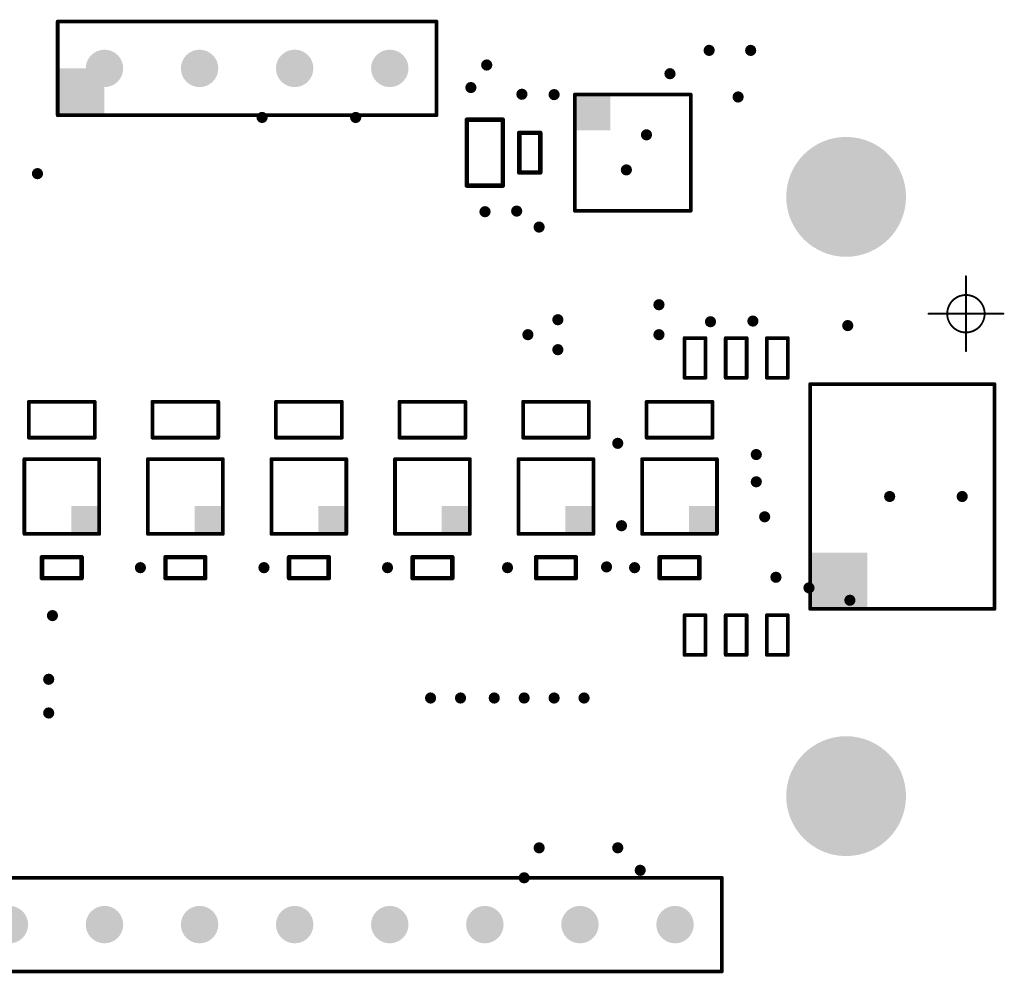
# Model space of a CAD drawing. Header units: inches. Extents: x 0.3 to 40.7, y 0 to 25.4.
# Tile 2 of 2: x 14.4 to 40.7, y 0 to 25.4. Entities that reach past the tile are written whole.
import ezdxf

# ---------------------------------------------------------------- set-up
doc = ezdxf.new("R2010")
doc.units = ezdxf.units.IN
for name, color, linetype in [('Pad Holes', 156, 'Continuous'), ('Top Assembly', 56, 'Continuous'), ('Via Holes', 16, 'Continuous')]:
    doc.layers.add(name, color=color, linetype=linetype)

# ---------------------------------------------------------------- blocks, each defined once
blk = doc.blocks.new('RES_0402_3197')
at = {"layer": 'Top Assembly', "const_width": 0.1}
for points in [[(-0.53, 0.28), (-0.53, -0.28)], [(0.53, 0.28), (-0.53, 0.28)], [(0.53, 0.28), (0.53, -0.28)], [(-0.53, -0.28), (0.53, -0.28)]]:
    blk.add_lwpolyline(points, dxfattribs=at)
at = {"layer": 'Top Assembly', "const_width": 0.05}
for points in [[(-0.555, 0.28, 1), (-0.505, 0.28, 1)], [(-0.555, 0.28, 1), (-0.505, 0.28, 1)], [(0.505, 0.28, 1), (0.555, 0.28, 1)], [(0.505, 0.28, 1), (0.555, 0.28, 1)], [(-0.555, -0.28, 1), (-0.505, -0.28, 1)], [(-0.555, -0.28, 1), (-0.505, -0.28, 1)], [(0.505, -0.28, 1), (0.555, -0.28, 1)], [(0.505, -0.28, 1), (0.555, -0.28, 1)]]:
    blk.add_lwpolyline(points, format="xyb", close=True, dxfattribs=at)
blk = doc.blocks.new('F_____________1___F_________1_3200')
at = {"layer": 'Top Assembly', "const_width": 0.05}
for points in [[(0, 0), (0, 1)], [(0, 0), (-1, 0)], [(1, 0), (0, 0)], [(0, -1), (0, 0)]]:
    blk.add_lwpolyline(points, dxfattribs=at)
at = {"layer": 'Top Assembly'}
for points, const_width in [([(-0.012, 1, 1), (0.012, 1, 1)], 0.025), ([(0.5, 0, 1), (-0.5, 0, 1)], 0.05), ([(-1.012, 0, 1), (-0.988, 0, 1)], 0.025), ([(-0.512, 0, 1), (-0.487, 0, 1)], 0.025), ([(-0.012, 0, 1), (0.012, 0, 1)], 0.025), ([(-0.012, 0, 1), (0.012, 0, 1)], 0.025), ([(-0.012, 0, 1), (0.012, 0, 1)], 0.025), ([(-0.012, 0, 1), (0.012, 0, 1)], 0.025), ([(0.487, 0, 1), (0.512, 0, 1)], 0.025), ([(0.988, 0, 1), (1.012, 0, 1)], 0.025), ([(-0.012, -1, 1), (0.012, -1, 1)], 0.025)]:
    blk.add_lwpolyline(points, format="xyb", close=True, dxfattribs=dict(at, const_width=const_width))
blk = doc.blocks.new('CAP_0603_3201')
at = {"layer": 'Top Assembly', "const_width": 0.12}
for points in [[(-0.88, 0.48), (0.88, 0.48)], [(-0.88, 0.48), (-0.88, -0.48)], [(0.88, 0.48), (0.88, -0.48)], [(-0.88, -0.48), (0.88, -0.48)]]:
    blk.add_lwpolyline(points, dxfattribs=at)
at = {"layer": 'Top Assembly', "const_width": 0.06}
for points in [[(-0.91, 0.48, 1), (-0.85, 0.48, 1)], [(-0.91, 0.48, 1), (-0.85, 0.48, 1)], [(0.85, 0.48, 1), (0.91, 0.48, 1)], [(0.85, 0.48, 1), (0.91, 0.48, 1)], [(-0.91, -0.48, 1), (-0.85, -0.48, 1)], [(-0.91, -0.48, 1), (-0.85, -0.48, 1)], [(0.85, -0.48, 1), (0.91, -0.48, 1)], [(0.85, -0.48, 1), (0.91, -0.48, 1)]]:
    blk.add_lwpolyline(points, format="xyb", close=True, dxfattribs=at)
blk = doc.blocks.new('CAP_0402_3202')
at = {"layer": 'Top Assembly', "const_width": 0.12}
for points in [[(0.53, 0.28), (-0.53, 0.28)], [(-0.53, -0.28), (-0.53, 0.28)], [(0.53, -0.28), (0.53, 0.28)], [(0.53, -0.28), (-0.53, -0.28)]]:
    blk.add_lwpolyline(points, dxfattribs=at)
at = {"layer": 'Top Assembly', "const_width": 0.06}
for points in [[(-0.56, 0.28, 1), (-0.5, 0.28, 1)], [(-0.56, 0.28, 1), (-0.5, 0.28, 1)], [(0.5, 0.28, 1), (0.56, 0.28, 1)], [(0.5, 0.28, 1), (0.56, 0.28, 1)], [(-0.56, -0.28, 1), (-0.5, -0.28, 1)], [(-0.56, -0.28, 1), (-0.5, -0.28, 1)], [(0.5, -0.28, 1), (0.56, -0.28, 1)], [(0.5, -0.28, 1), (0.56, -0.28, 1)]]:
    blk.add_lwpolyline(points, format="xyb", close=True, dxfattribs=at)
blk = doc.blocks.new('RES_0402_3203')
at = {"layer": 'Top Assembly', "const_width": 0.1}
for points in [[(0.53, 0.28), (-0.53, 0.28)], [(-0.53, 0.28), (-0.53, -0.28)], [(0.53, 0.28), (0.53, -0.28)], [(-0.53, -0.28), (0.53, -0.28)]]:
    blk.add_lwpolyline(points, dxfattribs=at)
at = {"layer": 'Top Assembly', "const_width": 0.05}
for points in [[(-0.555, 0.28, 1), (-0.505, 0.28, 1)], [(-0.555, 0.28, 1), (-0.505, 0.28, 1)], [(0.505, 0.28, 1), (0.555, 0.28, 1)], [(0.505, 0.28, 1), (0.555, 0.28, 1)], [(-0.555, -0.28, 1), (-0.505, -0.28, 1)], [(-0.555, -0.28, 1), (-0.505, -0.28, 1)], [(0.505, -0.28, 1), (0.555, -0.28, 1)], [(0.505, -0.28, 1), (0.555, -0.28, 1)]]:
    blk.add_lwpolyline(points, format="xyb", close=True, dxfattribs=at)
blk = doc.blocks.new('RES_0402_3204')
at = {"layer": 'Top Assembly', "const_width": 0.1}
for points in [[(-0.53, -0.28), (-0.53, 0.28)], [(-0.53, 0.28), (0.53, 0.28)], [(0.53, -0.28), (0.53, 0.28)], [(0.53, -0.28), (-0.53, -0.28)]]:
    blk.add_lwpolyline(points, dxfattribs=at)
at = {"layer": 'Top Assembly', "const_width": 0.05}
for points in [[(-0.555, 0.28, 1), (-0.505, 0.28, 1)], [(-0.555, 0.28, 1), (-0.505, 0.28, 1)], [(0.505, 0.28, 1), (0.555, 0.28, 1)], [(0.505, 0.28, 1), (0.555, 0.28, 1)], [(-0.555, -0.28, 1), (-0.505, -0.28, 1)], [(-0.555, -0.28, 1), (-0.505, -0.28, 1)], [(0.505, -0.28, 1), (0.555, -0.28, 1)], [(0.505, -0.28, 1), (0.555, -0.28, 1)]]:
    blk.add_lwpolyline(points, format="xyb", close=True, dxfattribs=at)
blk = doc.blocks.new('RES_0402_3205')
at = {"layer": 'Top Assembly', "const_width": 0.1}
for points in [[(-0.53, 0.28), (-0.53, -0.28)], [(-0.53, 0.28), (0.53, 0.28)], [(0.53, 0.28), (0.53, -0.28)], [(0.53, -0.28), (-0.53, -0.28)]]:
    blk.add_lwpolyline(points, dxfattribs=at)
at = {"layer": 'Top Assembly', "const_width": 0.05}
for points in [[(-0.555, 0.28, 1), (-0.505, 0.28, 1)], [(-0.555, 0.28, 1), (-0.505, 0.28, 1)], [(0.505, 0.28, 1), (0.555, 0.28, 1)], [(0.505, 0.28, 1), (0.555, 0.28, 1)], [(-0.555, -0.28, 1), (-0.505, -0.28, 1)], [(-0.555, -0.28, 1), (-0.505, -0.28, 1)], [(0.505, -0.28, 1), (0.555, -0.28, 1)], [(0.505, -0.28, 1), (0.555, -0.28, 1)]]:
    blk.add_lwpolyline(points, format="xyb", close=True, dxfattribs=at)
blk = doc.blocks.new('RES_0402_3206')
at = {"layer": 'Top Assembly', "const_width": 0.1}
for points in [[(0.53, 0.28), (-0.53, 0.28)], [(-0.53, -0.28), (-0.53, 0.28)], [(0.53, -0.28), (0.53, 0.28)], [(0.53, -0.28), (-0.53, -0.28)]]:
    blk.add_lwpolyline(points, dxfattribs=at)
at = {"layer": 'Top Assembly', "const_width": 0.05}
for points in [[(-0.555, 0.28, 1), (-0.505, 0.28, 1)], [(-0.555, 0.28, 1), (-0.505, 0.28, 1)], [(0.505, 0.28, 1), (0.555, 0.28, 1)], [(0.505, 0.28, 1), (0.555, 0.28, 1)], [(-0.555, -0.28, 1), (-0.505, -0.28, 1)], [(-0.555, -0.28, 1), (-0.505, -0.28, 1)], [(0.505, -0.28, 1), (0.555, -0.28, 1)], [(0.505, -0.28, 1), (0.555, -0.28, 1)]]:
    blk.add_lwpolyline(points, format="xyb", close=True, dxfattribs=at)
blk = doc.blocks.new('RES_0402_3207')
at = {"layer": 'Top Assembly', "const_width": 0.1}
for points in [[(-0.53, -0.28), (-0.53, 0.28)], [(-0.53, 0.28), (0.53, 0.28)], [(0.53, -0.28), (0.53, 0.28)], [(0.53, -0.28), (-0.53, -0.28)]]:
    blk.add_lwpolyline(points, dxfattribs=at)
at = {"layer": 'Top Assembly', "const_width": 0.05}
for points in [[(-0.555, 0.28, 1), (-0.505, 0.28, 1)], [(-0.555, 0.28, 1), (-0.505, 0.28, 1)], [(0.505, 0.28, 1), (0.555, 0.28, 1)], [(0.505, 0.28, 1), (0.555, 0.28, 1)], [(-0.555, -0.28, 1), (-0.505, -0.28, 1)], [(-0.555, -0.28, 1), (-0.505, -0.28, 1)], [(0.505, -0.28, 1), (0.555, -0.28, 1)], [(0.505, -0.28, 1), (0.555, -0.28, 1)]]:
    blk.add_lwpolyline(points, format="xyb", close=True, dxfattribs=at)
blk = doc.blocks.new('UFQFPN20_3208')
at = {"layer": 'Top Assembly'}
blk.add_hatch(color=56, dxfattribs=at).paths.add_polyline_path([(-1.55, 0.6), (-0.6, 0.6), (-0.6, 1.55), (-1.55, 1.55)])
at = {"layer": 'Top Assembly', "const_width": 0.1}
for points in [[(-1.55, -1.55), (-1.55, 1.55)], [(-1.55, 1.55), (1.55, 1.55)], [(1.55, -1.55), (1.55, 1.55)], [(-1.55, -1.55), (1.55, -1.55)]]:
    blk.add_lwpolyline(points, dxfattribs=at)
at = {"layer": 'Top Assembly', "const_width": 0.05}
for points in [[(-1.575, 1.55, 1), (-1.525, 1.55, 1)], [(-1.575, 1.55, 1), (-1.525, 1.55, 1)], [(1.525, 1.55, 1), (1.575, 1.55, 1)], [(1.525, 1.55, 1), (1.575, 1.55, 1)], [(-1.575, -1.55, 1), (-1.525, -1.55, 1)], [(-1.575, -1.55, 1), (-1.525, -1.55, 1)], [(1.525, -1.55, 1), (1.575, -1.55, 1)], [(1.525, -1.55, 1), (1.575, -1.55, 1)]]:
    blk.add_lwpolyline(points, format="xyb", close=True, dxfattribs=at)
blk = doc.blocks.new('SM04B_SRSS_TB_LF__SN__F_________1_3212')
at = {"layer": 'Top Assembly'}
blk.add_hatch(color=56, dxfattribs=at).paths.add_polyline_path([(1.5, -2.125), (3, -2.125), (3, -0.6), (1.5, -0.6)])
at = {"layer": 'Top Assembly', "const_width": 0.1}
for points in [[(-3, -2.125), (-3, 2.8)], [(0.675, 2.8), (-3, 2.8)], [(3, 2.8), (0.675, 2.8)], [(3, -2.125), (3, 2.8)], [(-3, -2.125), (0, -2.125)], [(3, -2.125), (0, -2.125)]]:
    blk.add_lwpolyline(points, dxfattribs=at)
at = {"layer": 'Top Assembly', "const_width": 0.05}
for points in [[(-3.025, 2.8, 1), (-2.975, 2.8, 1)], [(-3.025, 2.8, 1), (-2.975, 2.8, 1)], [(0.65, 2.8, 1), (0.7, 2.8, 1)], [(0.65, 2.8, 1), (0.7, 2.8, 1)], [(2.975, 2.8, 1), (3.025, 2.8, 1)], [(2.975, 2.8, 1), (3.025, 2.8, 1)], [(-3.025, -2.125, 1), (-2.975, -2.125, 1)], [(-3.025, -2.125, 1), (-2.975, -2.125, 1)], [(-0.025, -2.125, 1), (0.025, -2.125, 1)], [(-0.025, -2.125, 1), (0.025, -2.125, 1)], [(2.975, -2.125, 1), (3.025, -2.125, 1)], [(2.975, -2.125, 1), (3.025, -2.125, 1)]]:
    blk.add_lwpolyline(points, format="xyb", close=True, dxfattribs=at)
blk = doc.blocks.new('RES_0603_3232')
at = {"layer": 'Top Assembly', "const_width": 0.1}
for points in [[(-0.88, 0.48), (-0.88, -0.48)], [(0.88, 0.48), (-0.88, 0.48)], [(0.88, 0.48), (0.88, -0.48)], [(0.88, -0.48), (-0.88, -0.48)]]:
    blk.add_lwpolyline(points, dxfattribs=at)
at = {"layer": 'Top Assembly', "const_width": 0.05}
for points in [[(-0.905, 0.48, 1), (-0.855, 0.48, 1)], [(-0.905, 0.48, 1), (-0.855, 0.48, 1)], [(0.855, 0.48, 1), (0.905, 0.48, 1)], [(0.855, 0.48, 1), (0.905, 0.48, 1)], [(-0.905, -0.48, 1), (-0.855, -0.48, 1)], [(-0.905, -0.48, 1), (-0.855, -0.48, 1)], [(0.855, -0.48, 1), (0.905, -0.48, 1)], [(0.855, -0.48, 1), (0.905, -0.48, 1)]]:
    blk.add_lwpolyline(points, format="xyb", close=True, dxfattribs=at)
blk = doc.blocks.new('RES_0603_3233')
at = {"layer": 'Top Assembly', "const_width": 0.1}
for points in [[(-0.88, 0.48), (-0.88, -0.48)], [(0.88, 0.48), (-0.88, 0.48)], [(0.88, 0.48), (0.88, -0.48)], [(0.88, -0.48), (-0.88, -0.48)]]:
    blk.add_lwpolyline(points, dxfattribs=at)
at = {"layer": 'Top Assembly', "const_width": 0.05}
for points in [[(-0.905, 0.48, 1), (-0.855, 0.48, 1)], [(-0.905, 0.48, 1), (-0.855, 0.48, 1)], [(0.855, 0.48, 1), (0.905, 0.48, 1)], [(0.855, 0.48, 1), (0.905, 0.48, 1)], [(-0.905, -0.48, 1), (-0.855, -0.48, 1)], [(-0.905, -0.48, 1), (-0.855, -0.48, 1)], [(0.855, -0.48, 1), (0.905, -0.48, 1)], [(0.855, -0.48, 1), (0.905, -0.48, 1)]]:
    blk.add_lwpolyline(points, format="xyb", close=True, dxfattribs=at)
blk = doc.blocks.new('RES_0603_3234')
at = {"layer": 'Top Assembly', "const_width": 0.1}
for points in [[(-0.88, 0.48), (-0.88, -0.48)], [(0.88, 0.48), (-0.88, 0.48)], [(0.88, 0.48), (0.88, -0.48)], [(0.88, -0.48), (-0.88, -0.48)]]:
    blk.add_lwpolyline(points, dxfattribs=at)
at = {"layer": 'Top Assembly', "const_width": 0.05}
for points in [[(-0.905, 0.48, 1), (-0.855, 0.48, 1)], [(-0.905, 0.48, 1), (-0.855, 0.48, 1)], [(0.855, 0.48, 1), (0.905, 0.48, 1)], [(0.855, 0.48, 1), (0.905, 0.48, 1)], [(-0.905, -0.48, 1), (-0.855, -0.48, 1)], [(-0.905, -0.48, 1), (-0.855, -0.48, 1)], [(0.855, -0.48, 1), (0.905, -0.48, 1)], [(0.855, -0.48, 1), (0.905, -0.48, 1)]]:
    blk.add_lwpolyline(points, format="xyb", close=True, dxfattribs=at)
blk = doc.blocks.new('RES_0603_3235')
at = {"layer": 'Top Assembly', "const_width": 0.1}
for points in [[(-0.88, 0.48), (-0.88, -0.48)], [(0.88, 0.48), (-0.88, 0.48)], [(0.88, 0.48), (0.88, -0.48)], [(0.88, -0.48), (-0.88, -0.48)]]:
    blk.add_lwpolyline(points, dxfattribs=at)
at = {"layer": 'Top Assembly', "const_width": 0.05}
for points in [[(-0.905, 0.48, 1), (-0.855, 0.48, 1)], [(-0.905, 0.48, 1), (-0.855, 0.48, 1)], [(0.855, 0.48, 1), (0.905, 0.48, 1)], [(0.855, 0.48, 1), (0.905, 0.48, 1)], [(-0.905, -0.48, 1), (-0.855, -0.48, 1)], [(-0.905, -0.48, 1), (-0.855, -0.48, 1)], [(0.855, -0.48, 1), (0.905, -0.48, 1)], [(0.855, -0.48, 1), (0.905, -0.48, 1)]]:
    blk.add_lwpolyline(points, format="xyb", close=True, dxfattribs=at)
blk = doc.blocks.new('RES_0603_3236')
at = {"layer": 'Top Assembly', "const_width": 0.1}
for points in [[(-0.88, 0.48), (-0.88, -0.48)], [(0.88, 0.48), (-0.88, 0.48)], [(0.88, 0.48), (0.88, -0.48)], [(0.88, -0.48), (-0.88, -0.48)]]:
    blk.add_lwpolyline(points, dxfattribs=at)
at = {"layer": 'Top Assembly', "const_width": 0.05}
for points in [[(-0.905, 0.48, 1), (-0.855, 0.48, 1)], [(-0.905, 0.48, 1), (-0.855, 0.48, 1)], [(0.855, 0.48, 1), (0.905, 0.48, 1)], [(0.855, 0.48, 1), (0.905, 0.48, 1)], [(-0.905, -0.48, 1), (-0.855, -0.48, 1)], [(-0.905, -0.48, 1), (-0.855, -0.48, 1)], [(0.855, -0.48, 1), (0.905, -0.48, 1)], [(0.855, -0.48, 1), (0.905, -0.48, 1)]]:
    blk.add_lwpolyline(points, format="xyb", close=True, dxfattribs=at)
blk = doc.blocks.new('RES_0603_3237')
at = {"layer": 'Top Assembly', "const_width": 0.1}
for points in [[(-0.88, 0.48), (-0.88, -0.48)], [(0.88, 0.48), (-0.88, 0.48)], [(0.88, 0.48), (0.88, -0.48)], [(0.88, -0.48), (-0.88, -0.48)]]:
    blk.add_lwpolyline(points, dxfattribs=at)
at = {"layer": 'Top Assembly', "const_width": 0.05}
for points in [[(-0.905, 0.48, 1), (-0.855, 0.48, 1)], [(-0.905, 0.48, 1), (-0.855, 0.48, 1)], [(0.855, 0.48, 1), (0.905, 0.48, 1)], [(0.855, 0.48, 1), (0.905, 0.48, 1)], [(-0.905, -0.48, 1), (-0.855, -0.48, 1)], [(-0.905, -0.48, 1), (-0.855, -0.48, 1)], [(0.855, -0.48, 1), (0.905, -0.48, 1)], [(0.855, -0.48, 1), (0.905, -0.48, 1)]]:
    blk.add_lwpolyline(points, format="xyb", close=True, dxfattribs=at)
blk = doc.blocks.new('APA102_2020_3240')
at = {"layer": 'Top Assembly'}
blk.add_hatch(color=56, dxfattribs=at).paths.add_polyline_path([(-1, 0.25), (-0.25, 0.25), (-0.25, 1), (-1, 1)])
at = {"layer": 'Top Assembly', "const_width": 0.1}
for points in [[(-1, 1), (-1, -1)], [(1, 1), (-1, 1)], [(1, 1), (1, -1)], [(1, -1), (-1, -1)]]:
    blk.add_lwpolyline(points, dxfattribs=at)
at = {"layer": 'Top Assembly', "const_width": 0.05}
for points in [[(-1.025, 1, 1), (-0.975, 1, 1)], [(-1.025, 1, 1), (-0.975, 1, 1)], [(0.975, 1, 1), (1.025, 1, 1)], [(0.975, 1, 1), (1.025, 1, 1)], [(-1.025, -1, 1), (-0.975, -1, 1)], [(-1.025, -1, 1), (-0.975, -1, 1)], [(0.975, -1, 1), (1.025, -1, 1)], [(0.975, -1, 1), (1.025, -1, 1)]]:
    blk.add_lwpolyline(points, format="xyb", close=True, dxfattribs=at)
blk = doc.blocks.new('APA102_2020_3241')
at = {"layer": 'Top Assembly'}
blk.add_hatch(color=56, dxfattribs=at).paths.add_polyline_path([(-1, 0.25), (-0.25, 0.25), (-0.25, 1), (-1, 1)])
at = {"layer": 'Top Assembly', "const_width": 0.1}
for points in [[(-1, 1), (-1, -1)], [(1, 1), (-1, 1)], [(1, 1), (1, -1)], [(1, -1), (-1, -1)]]:
    blk.add_lwpolyline(points, dxfattribs=at)
at = {"layer": 'Top Assembly', "const_width": 0.05}
for points in [[(-1.025, 1, 1), (-0.975, 1, 1)], [(-1.025, 1, 1), (-0.975, 1, 1)], [(0.975, 1, 1), (1.025, 1, 1)], [(0.975, 1, 1), (1.025, 1, 1)], [(-1.025, -1, 1), (-0.975, -1, 1)], [(-1.025, -1, 1), (-0.975, -1, 1)], [(0.975, -1, 1), (1.025, -1, 1)], [(0.975, -1, 1), (1.025, -1, 1)]]:
    blk.add_lwpolyline(points, format="xyb", close=True, dxfattribs=at)
blk = doc.blocks.new('APA102_2020_3242')
at = {"layer": 'Top Assembly'}
blk.add_hatch(color=56, dxfattribs=at).paths.add_polyline_path([(-1, 0.25), (-0.25, 0.25), (-0.25, 1), (-1, 1)])
at = {"layer": 'Top Assembly', "const_width": 0.1}
for points in [[(-1, 1), (-1, -1)], [(1, 1), (-1, 1)], [(1, 1), (1, -1)], [(1, -1), (-1, -1)]]:
    blk.add_lwpolyline(points, dxfattribs=at)
at = {"layer": 'Top Assembly', "const_width": 0.05}
for points in [[(-1.025, 1, 1), (-0.975, 1, 1)], [(-1.025, 1, 1), (-0.975, 1, 1)], [(0.975, 1, 1), (1.025, 1, 1)], [(0.975, 1, 1), (1.025, 1, 1)], [(-1.025, -1, 1), (-0.975, -1, 1)], [(-1.025, -1, 1), (-0.975, -1, 1)], [(0.975, -1, 1), (1.025, -1, 1)], [(0.975, -1, 1), (1.025, -1, 1)]]:
    blk.add_lwpolyline(points, format="xyb", close=True, dxfattribs=at)
blk = doc.blocks.new('APA102_2020_3243')
at = {"layer": 'Top Assembly'}
blk.add_hatch(color=56, dxfattribs=at).paths.add_polyline_path([(-1, 0.25), (-0.25, 0.25), (-0.25, 1), (-1, 1)])
at = {"layer": 'Top Assembly', "const_width": 0.1}
for points in [[(-1, 1), (-1, -1)], [(1, 1), (-1, 1)], [(1, 1), (1, -1)], [(1, -1), (-1, -1)]]:
    blk.add_lwpolyline(points, dxfattribs=at)
at = {"layer": 'Top Assembly', "const_width": 0.05}
for points in [[(-1.025, 1, 1), (-0.975, 1, 1)], [(-1.025, 1, 1), (-0.975, 1, 1)], [(0.975, 1, 1), (1.025, 1, 1)], [(0.975, 1, 1), (1.025, 1, 1)], [(-1.025, -1, 1), (-0.975, -1, 1)], [(-1.025, -1, 1), (-0.975, -1, 1)], [(0.975, -1, 1), (1.025, -1, 1)], [(0.975, -1, 1), (1.025, -1, 1)]]:
    blk.add_lwpolyline(points, format="xyb", close=True, dxfattribs=at)
blk = doc.blocks.new('APA102_2020_3244')
at = {"layer": 'Top Assembly'}
blk.add_hatch(color=56, dxfattribs=at).paths.add_polyline_path([(-1, 0.25), (-0.25, 0.25), (-0.25, 1), (-1, 1)])
at = {"layer": 'Top Assembly', "const_width": 0.1}
for points in [[(-1, 1), (-1, -1)], [(1, 1), (-1, 1)], [(1, 1), (1, -1)], [(1, -1), (-1, -1)]]:
    blk.add_lwpolyline(points, dxfattribs=at)
at = {"layer": 'Top Assembly', "const_width": 0.05}
for points in [[(-1.025, 1, 1), (-0.975, 1, 1)], [(-1.025, 1, 1), (-0.975, 1, 1)], [(0.975, 1, 1), (1.025, 1, 1)], [(0.975, 1, 1), (1.025, 1, 1)], [(-1.025, -1, 1), (-0.975, -1, 1)], [(-1.025, -1, 1), (-0.975, -1, 1)], [(0.975, -1, 1), (1.025, -1, 1)], [(0.975, -1, 1), (1.025, -1, 1)]]:
    blk.add_lwpolyline(points, format="xyb", close=True, dxfattribs=at)
blk = doc.blocks.new('APA102_2020_3245')
at = {"layer": 'Top Assembly'}
blk.add_hatch(color=56, dxfattribs=at).paths.add_polyline_path([(-1, 0.25), (-0.25, 0.25), (-0.25, 1), (-1, 1)])
at = {"layer": 'Top Assembly', "const_width": 0.1}
for points in [[(-1, 1), (-1, -1)], [(1, 1), (-1, 1)], [(1, 1), (1, -1)], [(1, -1), (-1, -1)]]:
    blk.add_lwpolyline(points, dxfattribs=at)
at = {"layer": 'Top Assembly', "const_width": 0.05}
for points in [[(-1.025, 1, 1), (-0.975, 1, 1)], [(-1.025, 1, 1), (-0.975, 1, 1)], [(0.975, 1, 1), (1.025, 1, 1)], [(0.975, 1, 1), (1.025, 1, 1)], [(-1.025, -1, 1), (-0.975, -1, 1)], [(-1.025, -1, 1), (-0.975, -1, 1)], [(0.975, -1, 1), (1.025, -1, 1)], [(0.975, -1, 1), (1.025, -1, 1)]]:
    blk.add_lwpolyline(points, format="xyb", close=True, dxfattribs=at)
blk = doc.blocks.new('CAP_0402_3248')
at = {"layer": 'Top Assembly', "const_width": 0.12}
for points in [[(0.53, 0.28), (-0.53, 0.28)], [(-0.53, 0.28), (-0.53, -0.28)], [(0.53, 0.28), (0.53, -0.28)], [(0.53, -0.28), (-0.53, -0.28)]]:
    blk.add_lwpolyline(points, dxfattribs=at)
at = {"layer": 'Top Assembly', "const_width": 0.06}
for points in [[(-0.56, 0.28, 1), (-0.5, 0.28, 1)], [(-0.56, 0.28, 1), (-0.5, 0.28, 1)], [(0.5, 0.28, 1), (0.56, 0.28, 1)], [(0.5, 0.28, 1), (0.56, 0.28, 1)], [(-0.56, -0.28, 1), (-0.5, -0.28, 1)], [(-0.56, -0.28, 1), (-0.5, -0.28, 1)], [(0.5, -0.28, 1), (0.56, -0.28, 1)], [(0.5, -0.28, 1), (0.56, -0.28, 1)]]:
    blk.add_lwpolyline(points, format="xyb", close=True, dxfattribs=at)
blk = doc.blocks.new('CAP_0402_3249')
at = {"layer": 'Top Assembly', "const_width": 0.12}
for points in [[(0.53, 0.28), (-0.53, 0.28)], [(-0.53, 0.28), (-0.53, -0.28)], [(0.53, 0.28), (0.53, -0.28)], [(0.53, -0.28), (-0.53, -0.28)]]:
    blk.add_lwpolyline(points, dxfattribs=at)
at = {"layer": 'Top Assembly', "const_width": 0.06}
for points in [[(-0.56, 0.28, 1), (-0.5, 0.28, 1)], [(-0.56, 0.28, 1), (-0.5, 0.28, 1)], [(0.5, 0.28, 1), (0.56, 0.28, 1)], [(0.5, 0.28, 1), (0.56, 0.28, 1)], [(-0.56, -0.28, 1), (-0.5, -0.28, 1)], [(-0.56, -0.28, 1), (-0.5, -0.28, 1)], [(0.5, -0.28, 1), (0.56, -0.28, 1)], [(0.5, -0.28, 1), (0.56, -0.28, 1)]]:
    blk.add_lwpolyline(points, format="xyb", close=True, dxfattribs=at)
blk = doc.blocks.new('CAP_0402_3250')
at = {"layer": 'Top Assembly', "const_width": 0.12}
for points in [[(0.53, 0.28), (-0.53, 0.28)], [(-0.53, 0.28), (-0.53, -0.28)], [(0.53, 0.28), (0.53, -0.28)], [(0.53, -0.28), (-0.53, -0.28)]]:
    blk.add_lwpolyline(points, dxfattribs=at)
at = {"layer": 'Top Assembly', "const_width": 0.06}
for points in [[(-0.56, 0.28, 1), (-0.5, 0.28, 1)], [(-0.56, 0.28, 1), (-0.5, 0.28, 1)], [(0.5, 0.28, 1), (0.56, 0.28, 1)], [(0.5, 0.28, 1), (0.56, 0.28, 1)], [(-0.56, -0.28, 1), (-0.5, -0.28, 1)], [(-0.56, -0.28, 1), (-0.5, -0.28, 1)], [(0.5, -0.28, 1), (0.56, -0.28, 1)], [(0.5, -0.28, 1), (0.56, -0.28, 1)]]:
    blk.add_lwpolyline(points, format="xyb", close=True, dxfattribs=at)
blk = doc.blocks.new('CAP_0402_3251')
at = {"layer": 'Top Assembly', "const_width": 0.12}
for points in [[(0.53, 0.28), (-0.53, 0.28)], [(-0.53, 0.28), (-0.53, -0.28)], [(0.53, 0.28), (0.53, -0.28)], [(0.53, -0.28), (-0.53, -0.28)]]:
    blk.add_lwpolyline(points, dxfattribs=at)
at = {"layer": 'Top Assembly', "const_width": 0.06}
for points in [[(-0.56, 0.28, 1), (-0.5, 0.28, 1)], [(-0.56, 0.28, 1), (-0.5, 0.28, 1)], [(0.5, 0.28, 1), (0.56, 0.28, 1)], [(0.5, 0.28, 1), (0.56, 0.28, 1)], [(-0.56, -0.28, 1), (-0.5, -0.28, 1)], [(-0.56, -0.28, 1), (-0.5, -0.28, 1)], [(0.5, -0.28, 1), (0.56, -0.28, 1)], [(0.5, -0.28, 1), (0.56, -0.28, 1)]]:
    blk.add_lwpolyline(points, format="xyb", close=True, dxfattribs=at)
blk = doc.blocks.new('CAP_0402_3252')
at = {"layer": 'Top Assembly', "const_width": 0.12}
for points in [[(0.53, 0.28), (-0.53, 0.28)], [(-0.53, 0.28), (-0.53, -0.28)], [(0.53, 0.28), (0.53, -0.28)], [(0.53, -0.28), (-0.53, -0.28)]]:
    blk.add_lwpolyline(points, dxfattribs=at)
at = {"layer": 'Top Assembly', "const_width": 0.06}
for points in [[(-0.56, 0.28, 1), (-0.5, 0.28, 1)], [(-0.56, 0.28, 1), (-0.5, 0.28, 1)], [(0.5, 0.28, 1), (0.56, 0.28, 1)], [(0.5, 0.28, 1), (0.56, 0.28, 1)], [(-0.56, -0.28, 1), (-0.5, -0.28, 1)], [(-0.56, -0.28, 1), (-0.5, -0.28, 1)], [(0.5, -0.28, 1), (0.56, -0.28, 1)], [(0.5, -0.28, 1), (0.56, -0.28, 1)]]:
    blk.add_lwpolyline(points, format="xyb", close=True, dxfattribs=at)
blk = doc.blocks.new('CAP_0402_3253')
at = {"layer": 'Top Assembly', "const_width": 0.12}
for points in [[(0.53, 0.28), (-0.53, 0.28)], [(-0.53, 0.28), (-0.53, -0.28)], [(0.53, 0.28), (0.53, -0.28)], [(0.53, -0.28), (-0.53, -0.28)]]:
    blk.add_lwpolyline(points, dxfattribs=at)
at = {"layer": 'Top Assembly', "const_width": 0.06}
for points in [[(-0.56, 0.28, 1), (-0.5, 0.28, 1)], [(-0.56, 0.28, 1), (-0.5, 0.28, 1)], [(0.5, 0.28, 1), (0.56, 0.28, 1)], [(0.5, 0.28, 1), (0.56, 0.28, 1)], [(-0.56, -0.28, 1), (-0.5, -0.28, 1)], [(-0.56, -0.28, 1), (-0.5, -0.28, 1)], [(0.5, -0.28, 1), (0.56, -0.28, 1)], [(0.5, -0.28, 1), (0.56, -0.28, 1)]]:
    blk.add_lwpolyline(points, format="xyb", close=True, dxfattribs=at)
blk = doc.blocks.new('PIN_HEADER_2_54___VERT__1_4POS_F_________1_3254')
at = {"layer": 'Pad Holes'}
h = blk.add_hatch(color=7, dxfattribs=at)
edge = h.paths.add_edge_path()
edge.add_arc((-3.81, 0), 0.5, 0, 360)
h = blk.add_hatch(color=7, dxfattribs=at)
edge = h.paths.add_edge_path()
edge.add_arc((-1.27, 0), 0.5, 0, 360)
h = blk.add_hatch(color=7, dxfattribs=at)
edge = h.paths.add_edge_path()
edge.add_arc((1.27, 0), 0.5, 0, 360)
h = blk.add_hatch(color=7, dxfattribs=at)
edge = h.paths.add_edge_path()
edge.add_arc((3.81, 0), 0.5, 0, 360)
at = {"layer": 'Top Assembly'}
blk.add_hatch(color=56, dxfattribs=at).paths.add_polyline_path([(-5.06, -1.25), (-3.81, -1.25), (-3.81, 0), (-5.06, 0)])
at = {"layer": 'Top Assembly', "const_width": 0.1}
for points in [[(-5.06, -1.25), (-5.06, 1.25)], [(-5.06, 1.25), (5.06, 1.25)], [(5.06, -1.25), (5.06, 1.25)], [(-5.06, -1.25), (5.06, -1.25)]]:
    blk.add_lwpolyline(points, dxfattribs=at)
at = {"layer": 'Top Assembly', "const_width": 0.05}
for points in [[(-5.085, 1.25, 1), (-5.035, 1.25, 1)], [(-5.085, 1.25, 1), (-5.035, 1.25, 1)], [(5.035, 1.25, 1), (5.085, 1.25, 1)], [(5.035, 1.25, 1), (5.085, 1.25, 1)], [(-5.085, -1.25, 1), (-5.035, -1.25, 1)], [(-5.085, -1.25, 1), (-5.035, -1.25, 1)], [(5.035, -1.25, 1), (5.085, -1.25, 1)], [(5.035, -1.25, 1), (5.085, -1.25, 1)]]:
    blk.add_lwpolyline(points, format="xyb", close=True, dxfattribs=at)
blk = doc.blocks.new('PIN_HEADER_2_54___VERT__1_10POS_3255')
at = {"layer": 'Pad Holes'}
h = blk.add_hatch(color=7, dxfattribs=at)
edge = h.paths.add_edge_path()
edge.add_arc((-11.43, 0), 0.5, 0, 360)
h = blk.add_hatch(color=7, dxfattribs=at)
edge = h.paths.add_edge_path()
edge.add_arc((-8.89, 0), 0.5, 0, 360)
h = blk.add_hatch(color=7, dxfattribs=at)
edge = h.paths.add_edge_path()
edge.add_arc((-6.35, 0), 0.5, 0, 360)
h = blk.add_hatch(color=7, dxfattribs=at)
edge = h.paths.add_edge_path()
edge.add_arc((-3.81, 0), 0.5, 0, 360)
h = blk.add_hatch(color=7, dxfattribs=at)
edge = h.paths.add_edge_path()
edge.add_arc((-1.27, 0), 0.5, 0, 360)
h = blk.add_hatch(color=7, dxfattribs=at)
edge = h.paths.add_edge_path()
edge.add_arc((1.27, 0), 0.5, 0, 360)
h = blk.add_hatch(color=7, dxfattribs=at)
edge = h.paths.add_edge_path()
edge.add_arc((3.81, 0), 0.5, 0, 360)
h = blk.add_hatch(color=7, dxfattribs=at)
edge = h.paths.add_edge_path()
edge.add_arc((6.35, 0), 0.5, 0, 360)
h = blk.add_hatch(color=7, dxfattribs=at)
edge = h.paths.add_edge_path()
edge.add_arc((8.89, 0), 0.5, 0, 360)
h = blk.add_hatch(color=7, dxfattribs=at)
edge = h.paths.add_edge_path()
edge.add_arc((11.43, 0), 0.5, 0, 360)
at = {"layer": 'Top Assembly'}
blk.add_hatch(color=56, dxfattribs=at).paths.add_polyline_path([(-12.68, -1.25), (-11.43, -1.25), (-11.43, 0), (-12.68, 0)])
at = {"layer": 'Top Assembly', "const_width": 0.1}
for points in [[(-12.68, 1.25), (12.68, 1.25)], [(-12.68, -1.25), (-12.68, 1.25)], [(12.68, -1.25), (12.68, 1.25)], [(-12.68, -1.25), (12.68, -1.25)]]:
    blk.add_lwpolyline(points, dxfattribs=at)
at = {"layer": 'Top Assembly', "const_width": 0.05}
for points in [[(-12.705, 1.25, 1), (-12.655, 1.25, 1)], [(-12.705, 1.25, 1), (-12.655, 1.25, 1)], [(12.655, 1.25, 1), (12.705, 1.25, 1)], [(12.655, 1.25, 1), (12.705, 1.25, 1)], [(-12.705, -1.25, 1), (-12.655, -1.25, 1)], [(-12.705, -1.25, 1), (-12.655, -1.25, 1)], [(12.655, -1.25, 1), (12.705, -1.25, 1)], [(12.655, -1.25, 1), (12.705, -1.25, 1)]]:
    blk.add_lwpolyline(points, format="xyb", close=True, dxfattribs=at)

msp = doc.modelspace()

# ---------------------------------------------------------------- hatches: boundary and pattern name
at = {"layer": 'Pad Holes'}
h = msp.add_hatch(color=7, dxfattribs=at)
edge = h.paths.add_edge_path()
edge.add_arc((36.5, 20.68), 1.6, 0, 360)
h = msp.add_hatch(color=7, dxfattribs=at)
edge = h.paths.add_edge_path()
edge.add_arc((36.5, 4.68), 1.6, 0, 360)
at = {"layer": 'Via Holes'}
h = msp.add_hatch(color=7, dxfattribs=at)
edge = h.paths.add_edge_path()
edge.add_arc((32.841, 24.591), 0.15, 0, 360)
h = msp.add_hatch(color=7, dxfattribs=at)
edge = h.paths.add_edge_path()
edge.add_arc((33.95, 24.59), 0.15, 0, 360)
h = msp.add_hatch(color=7, dxfattribs=at)
edge = h.paths.add_edge_path()
edge.add_arc((26.9, 24.2), 0.15, 0, 360)
h = msp.add_hatch(color=7, dxfattribs=at)
edge = h.paths.add_edge_path()
edge.add_arc((31.795, 23.968), 0.15, 0, 360)
h = msp.add_hatch(color=7, dxfattribs=at)
edge = h.paths.add_edge_path()
edge.add_arc((26.477, 23.599), 0.15, 0, 360)
h = msp.add_hatch(color=7, dxfattribs=at)
edge = h.paths.add_edge_path()
edge.add_arc((27.84, 23.42), 0.15, 0, 360)
h = msp.add_hatch(color=7, dxfattribs=at)
edge = h.paths.add_edge_path()
edge.add_arc((28.7, 23.41), 0.15, 0, 360)
h = msp.add_hatch(color=7, dxfattribs=at)
edge = h.paths.add_edge_path()
edge.add_arc((33.615, 23.347), 0.15, 0, 360)
h = msp.add_hatch(color=7, dxfattribs=at)
edge = h.paths.add_edge_path()
edge.add_arc((20.9, 22.8), 0.15, 0, 360)
h = msp.add_hatch(color=7, dxfattribs=at)
edge = h.paths.add_edge_path()
edge.add_arc((23.4, 22.8), 0.15, 0, 360)
h = msp.add_hatch(color=7, dxfattribs=at)
edge = h.paths.add_edge_path()
edge.add_arc((31.167, 22.336), 0.15, 0, 360)
h = msp.add_hatch(color=7, dxfattribs=at)
edge = h.paths.add_edge_path()
edge.add_arc((14.9, 21.3), 0.15, 0, 360)
h = msp.add_hatch(color=7, dxfattribs=at)
edge = h.paths.add_edge_path()
edge.add_arc((30.63, 21.4), 0.15, 0, 360)
h = msp.add_hatch(color=7, dxfattribs=at)
edge = h.paths.add_edge_path()
edge.add_arc((26.854, 20.284), 0.15, 0, 360)
h = msp.add_hatch(color=7, dxfattribs=at)
edge = h.paths.add_edge_path()
edge.add_arc((27.7, 20.3), 0.15, 0, 360)
h = msp.add_hatch(color=7, dxfattribs=at)
edge = h.paths.add_edge_path()
edge.add_arc((28.3, 19.873), 0.15, 0, 360)
h = msp.add_hatch(color=7, dxfattribs=at)
edge = h.paths.add_edge_path()
edge.add_arc((31.5, 17.8), 0.15, 0, 360)
h = msp.add_hatch(color=7, dxfattribs=at)
edge = h.paths.add_edge_path()
edge.add_arc((28.8, 17.4), 0.15, 0, 360)
h = msp.add_hatch(color=7, dxfattribs=at)
edge = h.paths.add_edge_path()
edge.add_arc((32.877, 17.346), 0.15, 0, 360)
h = msp.add_hatch(color=7, dxfattribs=at)
edge = h.paths.add_edge_path()
edge.add_arc((34.009, 17.364), 0.15, 0, 360)
h = msp.add_hatch(color=7, dxfattribs=at)
edge = h.paths.add_edge_path()
edge.add_arc((36.543, 17.243), 0.15, 0, 360)
h = msp.add_hatch(color=7, dxfattribs=at)
edge = h.paths.add_edge_path()
edge.add_arc((28, 17), 0.15, 0, 360)
h = msp.add_hatch(color=7, dxfattribs=at)
edge = h.paths.add_edge_path()
edge.add_arc((31.5, 17), 0.15, 0, 360)
h = msp.add_hatch(color=7, dxfattribs=at)
edge = h.paths.add_edge_path()
edge.add_arc((28.8, 16.6), 0.15, 0, 360)
h = msp.add_hatch(color=7, dxfattribs=at)
edge = h.paths.add_edge_path()
edge.add_arc((30.4, 14.1), 0.15, 0, 360)
h = msp.add_hatch(color=7, dxfattribs=at)
edge = h.paths.add_edge_path()
edge.add_arc((34.1, 13.8), 0.15, 0, 360)
h = msp.add_hatch(color=7, dxfattribs=at)
edge = h.paths.add_edge_path()
edge.add_arc((34.1, 13.073), 0.15, 0, 360)
h = msp.add_hatch(color=7, dxfattribs=at)
edge = h.paths.add_edge_path()
edge.add_arc((37.663, 12.68), 0.15, 0, 360)
h = msp.add_hatch(color=7, dxfattribs=at)
edge = h.paths.add_edge_path()
edge.add_arc((39.6, 12.68), 0.15, 0, 360)
h = msp.add_hatch(color=7, dxfattribs=at)
edge = h.paths.add_edge_path()
edge.add_arc((34.324, 12.138), 0.15, 0, 360)
h = msp.add_hatch(color=7, dxfattribs=at)
edge = h.paths.add_edge_path()
edge.add_arc((30.5, 11.9), 0.15, 0, 360)
h = msp.add_hatch(color=7, dxfattribs=at)
edge = h.paths.add_edge_path()
edge.add_arc((17.65, 10.78), 0.15, 0, 360)
h = msp.add_hatch(color=7, dxfattribs=at)
edge = h.paths.add_edge_path()
edge.add_arc((20.95, 10.78), 0.15, 0, 360)
h = msp.add_hatch(color=7, dxfattribs=at)
edge = h.paths.add_edge_path()
edge.add_arc((24.25, 10.78), 0.15, 0, 360)
h = msp.add_hatch(color=7, dxfattribs=at)
edge = h.paths.add_edge_path()
edge.add_arc((27.455, 10.78), 0.15, 0, 360)
h = msp.add_hatch(color=7, dxfattribs=at)
edge = h.paths.add_edge_path()
edge.add_arc((30.1, 10.8), 0.15, 0, 360)
h = msp.add_hatch(color=7, dxfattribs=at)
edge = h.paths.add_edge_path()
edge.add_arc((30.85, 10.78), 0.15, 0, 360)
h = msp.add_hatch(color=7, dxfattribs=at)
edge = h.paths.add_edge_path()
edge.add_arc((34.625, 10.524), 0.15, 0, 360)
h = msp.add_hatch(color=7, dxfattribs=at)
edge = h.paths.add_edge_path()
edge.add_arc((35.508, 10.241), 0.15, 0, 360)
h = msp.add_hatch(color=7, dxfattribs=at)
edge = h.paths.add_edge_path()
edge.add_arc((36.6, 9.91), 0.15, 0, 360)
h = msp.add_hatch(color=7, dxfattribs=at)
edge = h.paths.add_edge_path()
edge.add_arc((15.3, 9.5), 0.15, 0, 360)
h = msp.add_hatch(color=7, dxfattribs=at)
edge = h.paths.add_edge_path()
edge.add_arc((15.2, 7.8), 0.15, 0, 360)
h = msp.add_hatch(color=7, dxfattribs=at)
edge = h.paths.add_edge_path()
edge.add_arc((25.4, 7.3), 0.15, 0, 360)
h = msp.add_hatch(color=7, dxfattribs=at)
edge = h.paths.add_edge_path()
edge.add_arc((26.2, 7.3), 0.15, 0, 360)
h = msp.add_hatch(color=7, dxfattribs=at)
edge = h.paths.add_edge_path()
edge.add_arc((27.1, 7.3), 0.15, 0, 360)
h = msp.add_hatch(color=7, dxfattribs=at)
edge = h.paths.add_edge_path()
edge.add_arc((27.9, 7.3), 0.15, 0, 360)
h = msp.add_hatch(color=7, dxfattribs=at)
edge = h.paths.add_edge_path()
edge.add_arc((28.7, 7.3), 0.15, 0, 360)
h = msp.add_hatch(color=7, dxfattribs=at)
edge = h.paths.add_edge_path()
edge.add_arc((29.5, 7.3), 0.15, 0, 360)
h = msp.add_hatch(color=7, dxfattribs=at)
edge = h.paths.add_edge_path()
edge.add_arc((15.2, 6.9), 0.15, 0, 360)
h = msp.add_hatch(color=7, dxfattribs=at)
edge = h.paths.add_edge_path()
edge.add_arc((28.3, 3.3), 0.15, 0, 360)
h = msp.add_hatch(color=7, dxfattribs=at)
edge = h.paths.add_edge_path()
edge.add_arc((30.4, 3.3), 0.15, 0, 360)
h = msp.add_hatch(color=7, dxfattribs=at)
edge = h.paths.add_edge_path()
edge.add_arc((27.9, 2.5), 0.15, 0, 360)
h = msp.add_hatch(color=7, dxfattribs=at)
edge = h.paths.add_edge_path()
edge.add_arc((31, 2.7), 0.15, 0, 360)

# ---------------------------------------------------------------- block references
for name, p in [('PIN_HEADER_2_54___VERT__1_4POS_F_________1_3254', (20.5, 24.11)), ('UFQFPN20_3208', (30.8, 21.86)), ('PIN_HEADER_2_54___VERT__1_10POS_3255', (20.5, 1.25))]:
    msp.add_blockref(name, p)
for name, p, rotation in [('CAP_0603_3201', (26.85, 21.86), 90), ('CAP_0402_3202', (28.05, 21.86), 270), ('F_____________1___F_________1_3200', (39.7, 17.56), 270), ('RES_0402_3197', (32.463, 16.38), 90), ('RES_0402_3203', (33.563, 16.38), 90), ('RES_0402_3205', (34.663, 16.38), 90), ('SM04B_SRSS_TB_LF__SN__F_________1_3212', (37.663, 12.68), 270), ('RES_0603_3232', (15.55, 14.73), 180), ('RES_0603_3233', (18.85, 14.73), 180), ('RES_0603_3234', (22.15, 14.73), 180), ('RES_0603_3235', (25.45, 14.73), 180), ('RES_0603_3236', (28.75, 14.73), 180), ('RES_0603_3237', (32.05, 14.73), 180), ('APA102_2020_3240', (15.55, 12.68), 180), ('APA102_2020_3241', (18.85, 12.68), 180), ('APA102_2020_3242', (22.15, 12.68), 180), ('APA102_2020_3243', (25.45, 12.68), 180), ('APA102_2020_3244', (28.75, 12.68), 180), ('APA102_2020_3245', (32.05, 12.68), 180), ('CAP_0402_3248', (15.55, 10.78), 180), ('CAP_0402_3249', (18.85, 10.78), 180), ('CAP_0402_3250', (22.15, 10.78), 180), ('CAP_0402_3251', (25.45, 10.78), 180), ('CAP_0402_3252', (28.75, 10.78), 180), ('CAP_0402_3253', (32.05, 10.78), 180), ('RES_0402_3206', (32.463, 8.98), 270), ('RES_0402_3207', (33.563, 8.98), 270), ('RES_0402_3204', (34.663, 8.98), 270)]:
    msp.add_blockref(name, p, dxfattribs=dict(rotation=rotation))

doc.saveas('drawing.dxf')
